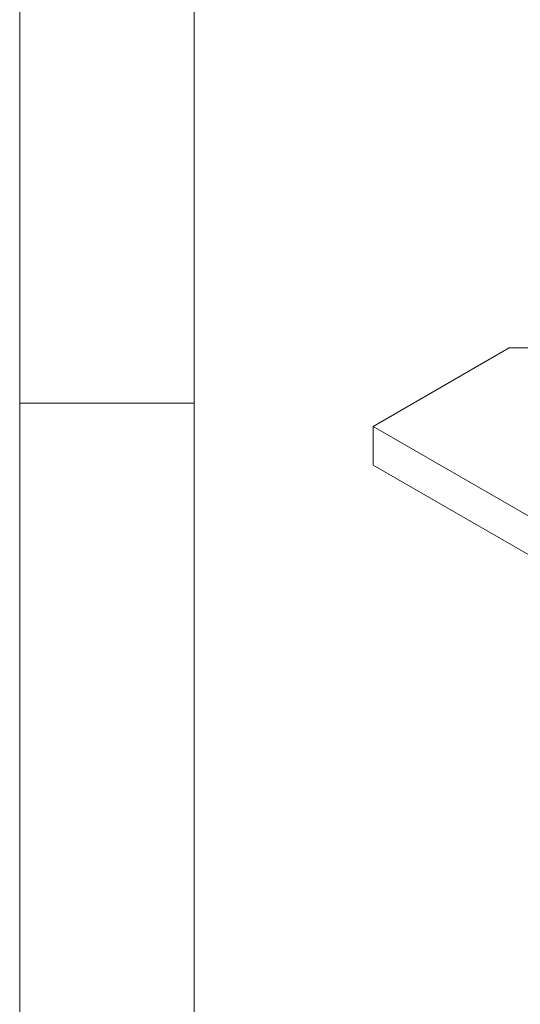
# Model space of a CAD drawing. Header units: inches. Extents: x 0.2 to 16.3, y 0.2 to 11.5.
# Tile 2 of 71: x 0.197 to 0.761, y 1.232 to 2.342. Entities that reach past the tile are written whole.
import ezdxf

# ---------------------------------------------------------------- set-up
doc = ezdxf.new("R2010")
doc.units = ezdxf.units.IN
doc.header["$MEASUREMENT"] = 0

msp = doc.modelspace()

# ---------------------------------------------------------------- linework, layer by layer
at = {"color": 7, "linetype": 'Continuous', "lineweight": 0}
for p, q in [((0.1969, 11.4961), (0.1969, 0.1969)), ((0.3937, 11.2992), (0.3937, 0.3937)), ((0.3937, 1.9094), (0.1969, 1.9094))]:
    msp.add_line(p, q, dxfattribs=at)
at = {"color": 7, "linetype": 'Continuous', "lineweight": 15}
for p, q in [((0.7488, 1.9717), (0.5956, 1.8832)), ((0.8054, 1.9717), (0.7488, 1.9717)), ((0.5956, 1.8832), (2.9526, 0.5226)), ((0.5956, 1.8397), (0.5956, 1.8832)), ((0.5956, 1.8397), (2.9526, 0.479))]:
    msp.add_line(p, q, dxfattribs=at)

doc.saveas('drawing.dxf')
